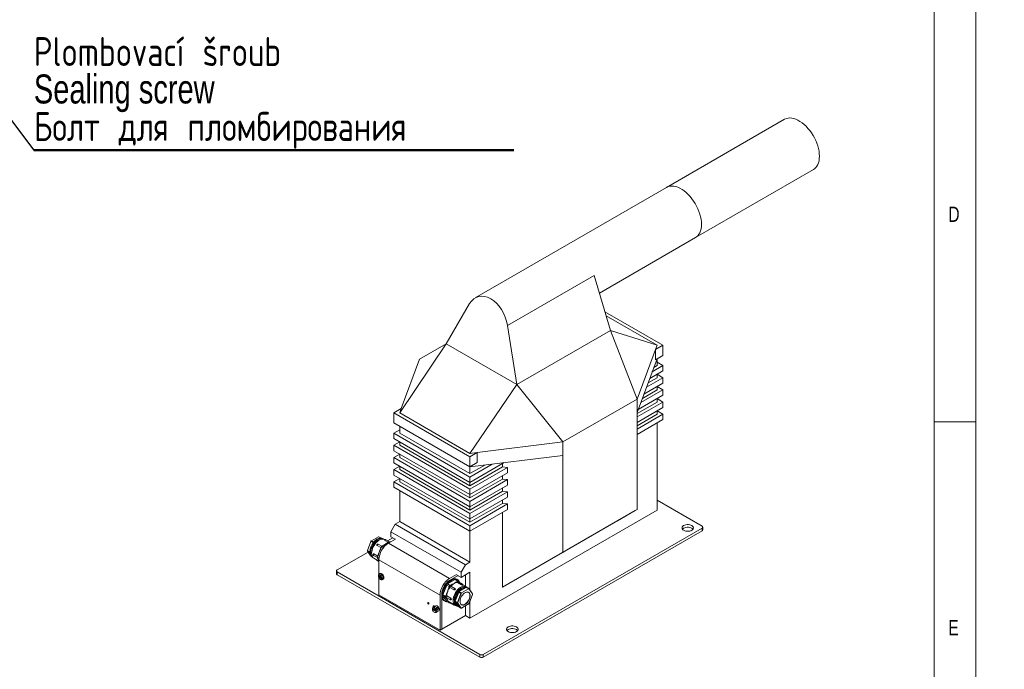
# Model space of a CAD drawing. Header units: millimetres. Extents: x 5 to 583, y 5 to 292.
# Tile 6 of 8: x 299 to 418, y 69 to 147. Entities that reach past the tile are written whole.
import ezdxf

# ---------------------------------------------------------------- set-up
doc = ezdxf.new("R2010")
doc.units = ezdxf.units.MM
doc.layers.add('KÓTY_DO_VÝKRESŮ_NA_WEB', color=7, linetype='Continuous', lineweight=40)
doc.styles.add('SLDTEXTSTYLE0', font='TXT', dxfattribs={"width": 0.75})
doc.styles.add('SLDTEXTSTYLE4', font='TXT', dxfattribs={"width": 0.75, "bigfont": 'bigfont'})
doc.dimstyles.new('SLDDIMSTYLE2', dxfattribs={"dimtxt": 0.18, "dimasz": 4, "dimexe": 0, "dimexo": 0.0625, "dimgap": 0, "dimtad": 0, "dimtih": 1, "dimtoh": 1, "dimdec": 0, "dimrnd": 1e-09, "dimzin": 0, "dimdsep": 46, "dimtxsty": 'Standard', "dimsah": 1, "dimcen": 0.09, "dimadec": 0, "dimazin": 0, "dimtfac": 4, "dimtdec": 0, "dimtofl": 0, "dimtmove": 0, "dimatfit": 3, "dimfxl": 1, "dimfrac": 2, "dimtolj": 1, "dimtzin": 0, "dimarcsym": 0})

# ---------------------------------------------------------------- blocks, each defined once
blk = doc.blocks.new('SW_NOTE_5')
at = {"layer": 'KÓTY_DO_VÝKRESŮ_NA_WEB', "color": 0}
for p, q in [((0, 0), (58.06, 0)), ((58.06, 0), (0, 0)), ((0, 0), (58.06, 0)), ((58.06, 0), (0, 0)), ((0, 0), (58.06, 0)), ((58.06, 0), (0, 0))]:
    blk.add_line(p, q, dxfattribs=at)
at = {"layer": 'KÓTY_DO_VÝKRESŮ_NA_WEB', "color": 0, "char_height": 3.5, "attachment_point": 1}
for s, insert, style in [('Plombovací šroub', (0.02, 13.66), 'SLDTEXTSTYLE4'), ('Sealing screw', (0.02, 9.14), 'SLDTEXTSTYLE0'), ('\\M+18441\\M+18480\\M+1847C\\M+18484 \\M+18474\\M+1847C\\M+18491 \\M+18481\\M+1847C\\M+18480\\M+1847D\\M+18471\\M+18479\\M+18482\\M+18480\\M+18472\\M+18470\\M+1847E\\M+18479\\M+18491', (0.02, 4.61), 'SLDTEXTSTYLE4')]:
    blk.add_mtext(s, dxfattribs=dict(at, insert=insert, style=style))

msp = doc.modelspace()

# ---------------------------------------------------------------- linework, layer by layer
at = {"color": 7, "linetype": 'Continuous', "lineweight": 0}
for p, q in [((415, 5), (415, 292)), ((410, 287), (410, 10)), ((410, 98.5), (415, 98.5))]:
    msp.add_line(p, q, dxfattribs=at)
at = {"color": 7, "linetype": 'Continuous', "lineweight": 15}
for p, q in [((391.887, 135.069), (377.631, 126.84)), ((381.131, 120.778), (395.386, 129.007)), ((377.631, 126.84), (354.501, 113.487)), ((369.506, 114.067), (381.131, 120.778)), ((358.394, 110.159), (368.866, 116.204)), ((370.861, 109.541), (368.866, 116.204)), ((353.827, 112.795), (350.991, 107.949)), ((370.181, 111.81), (377.189, 107.765)), ((376.482, 107.765), (370.329, 111.317)), ((358.394, 110.159), (359.547, 103.01)), ((370.861, 109.541), (359.547, 103.01)), ((370.861, 109.541), (374.072, 101.271)), ((376.482, 107.765), (370.861, 109.541)), ((350.991, 107.949), (345.369, 99.601)), ((347.78, 106.095), (350.991, 107.949)), ((359.547, 103.01), (350.991, 107.949)), ((374.072, 101.271), (376.289, 107.245)), ((376.482, 107.765), (376.289, 107.245)), ((376.289, 107.245), (377.189, 107.765)), ((376.289, 107.245), (376.289, 106.021)), ((377.189, 107.765), (377.189, 106.54)), ((345.562, 100.12), (347.78, 106.095)), ((374.072, 99.638), (376.482, 106.132)), ((376.289, 106.021), (377.189, 106.54)), ((376.482, 106.132), (376.482, 106.132)), ((376.482, 106.132), (376.482, 105.315)), ((375.904, 104.573), (377.189, 105.315)), ((376.096, 105.093), (376.482, 105.315)), ((376.482, 105.723), (377.189, 105.315)), ((377.189, 105.315), (377.189, 104.662)), ((375.209, 102.702), (377.189, 103.846)), ((375.402, 103.222), (376.482, 103.846)), ((375.595, 103.742), (377.189, 104.662)), ((376.482, 104.254), (376.482, 103.846)), ((376.482, 104.254), (377.189, 103.846)), ((377.189, 103.846), (377.189, 103.192)), ((359.547, 103.01), (353.855, 94.702)), ((365.104, 96.094), (359.547, 103.01)), ((374.515, 100.832), (377.189, 102.376)), ((374.708, 101.351), (376.482, 102.376)), ((374.901, 101.871), (377.189, 103.192)), ((376.482, 102.784), (376.482, 102.376)), ((376.482, 102.784), (377.189, 102.376)), ((377.189, 102.376), (377.189, 101.723)), ((365.104, 96.094), (374.072, 101.271)), ((374.072, 101.271), (374.072, 99.638)), ((374.206, 100.001), (377.189, 101.723)), ((376.482, 101.314), (376.482, 100.906)), ((376.482, 101.314), (377.189, 100.906)), ((345.562, 100.12), (344.662, 99.601)), ((345.369, 99.601), (345.562, 100.12)), ((374.072, 99.514), (376.482, 100.906)), ((374.072, 99.106), (377.189, 100.906)), ((374.072, 98.453), (377.189, 100.253)), ((377.189, 100.906), (377.189, 100.253)), ((344.662, 99.601), (353.855, 94.294)), ((344.662, 99.601), (344.662, 98.376)), ((345.369, 99.601), (353.855, 94.702)), ((374.072, 99.638), (374.072, 87.92)), ((374.072, 98.045), (376.482, 99.436)), ((374.072, 97.636), (377.189, 99.436)), ((376.482, 99.845), (376.482, 99.436)), ((376.482, 99.844), (377.189, 99.436)), ((377.189, 99.436), (377.189, 98.783)), ((344.662, 98.376), (353.855, 93.069)), ((345.369, 97.151), (345.369, 97.968)), ((345.369, 97.968), (345.369, 97.968)), ((374.072, 96.983), (377.189, 98.783)), ((376.482, 98.375), (376.482, 87.841)), ((345.369, 97.559), (344.662, 97.151)), ((344.662, 97.151), (353.855, 91.845)), ((344.662, 97.151), (344.662, 96.498)), ((344.662, 96.498), (353.855, 91.191)), ((345.369, 97.151), (353.855, 92.253)), ((345.369, 96.09), (344.662, 95.681)), ((344.662, 95.681), (353.855, 90.375)), ((344.662, 95.681), (344.662, 95.028)), ((345.369, 95.681), (345.369, 96.09)), ((345.369, 95.681), (353.855, 90.783)), ((354.755, 94.814), (365.104, 96.094)), ((365.104, 96.094), (365.104, 94.461)), ((344.662, 95.028), (353.855, 89.722)), ((345.369, 94.62), (344.662, 94.212)), ((344.662, 94.212), (353.855, 88.905)), ((344.662, 94.212), (344.662, 93.558)), ((345.369, 94.212), (345.369, 94.62)), ((345.369, 94.212), (353.855, 89.313)), ((353.855, 94.702), (354.755, 94.814)), ((354.755, 94.814), (353.855, 94.294)), ((353.855, 93.069), (365.104, 94.461)), ((353.855, 93.069), (353.855, 94.294)), ((354.755, 93.589), (354.755, 94.814)), ((365.104, 94.461), (365.104, 82.743)), ((344.662, 93.558), (353.855, 88.252)), ((345.369, 93.15), (344.662, 92.742)), ((345.369, 92.742), (345.369, 93.15)), ((354.755, 93.589), (353.855, 93.069)), ((357.995, 93.581), (353.855, 91.191)), ((356.555, 93.403), (353.855, 91.845)), ((355.655, 93.292), (353.855, 92.253)), ((353.855, 93.069), (353.855, 93.069)), ((353.855, 92.253), (353.855, 93.069)), ((357.815, 93.069), (353.855, 90.783)), ((358.398, 92.997), (353.855, 90.375)), ((357.815, 93.477), (357.815, 93.069)), ((357.815, 93.069), (358.398, 92.997)), ((358.398, 92.997), (358.398, 92.344)), ((344.662, 92.742), (353.855, 87.435)), ((344.662, 92.742), (344.662, 92.089)), ((344.662, 92.089), (353.855, 86.782)), ((345.369, 91.68), (344.662, 91.272)), ((345.369, 92.742), (353.855, 87.843)), ((345.369, 91.272), (345.369, 91.68)), ((358.398, 92.344), (353.855, 89.722)), ((353.855, 91.191), (353.855, 91.845)), ((357.815, 92.007), (357.815, 91.599)), ((344.662, 91.272), (353.855, 85.965)), ((344.662, 91.272), (344.662, 90.619)), ((344.662, 90.619), (353.855, 85.312)), ((345.369, 91.272), (353.855, 86.374)), ((357.815, 91.599), (353.855, 89.313)), ((358.398, 91.528), (353.855, 88.905)), ((353.855, 90.783), (353.855, 91.191)), ((358.398, 90.874), (353.855, 88.252)), ((357.815, 91.599), (358.398, 91.528)), ((357.815, 90.538), (357.815, 90.129)), ((358.398, 91.528), (358.398, 90.874)), ((345.369, 86.455), (345.369, 90.211)), ((353.855, 89.722), (353.855, 90.375)), ((357.815, 90.129), (353.855, 87.843)), ((358.398, 90.058), (353.855, 87.435)), ((353.855, 89.313), (353.855, 89.722)), ((358.398, 89.405), (353.855, 86.782)), ((357.815, 90.129), (358.398, 90.058)), ((358.398, 90.058), (358.398, 89.405)), ((353.855, 88.252), (353.855, 88.905)), ((357.815, 88.66), (353.855, 86.374)), ((358.398, 88.588), (353.855, 85.965)), ((353.855, 87.843), (353.855, 88.252)), ((357.815, 89.068), (357.815, 88.66)), ((357.815, 88.66), (358.398, 88.588)), ((358.398, 88.588), (358.398, 87.935)), ((381.927, 85.923), (376.482, 89.066)), ((358.398, 87.935), (353.855, 85.312)), ((376.482, 87.841), (353.855, 74.779)), ((353.855, 86.782), (353.855, 87.435)), ((357.815, 87.598), (357.815, 78.534)), ((357.815, 78.534), (372.522, 87.025)), ((365.345, 82.883), (373.831, 87.781)), ((371.709, 86.556), (373.831, 87.781)), ((374.072, 87.92), (372.522, 87.025)), ((374.072, 87.92), (373.831, 87.781)), ((344.309, 85.23), (344.839, 86.148)), ((344.839, 86.148), (345.369, 86.455)), ((344.839, 86.148), (353.324, 81.25)), ((345.369, 86.455), (353.855, 81.556)), ((353.855, 86.374), (353.855, 86.782)), ((353.855, 85.312), (353.855, 85.965)), ((363.224, 81.658), (371.709, 86.556)), ((371.709, 86.556), (371.709, 86.557)), ((382.015, 85.474), (382.015, 85.8)), ((342.795, 84.631), (341.947, 84.141)), ((342.805, 84.63), (341.957, 84.14)), ((343.071, 84.477), (342.805, 84.63)), ((342.853, 84.63), (342.807, 84.634)), ((342.812, 84.632), (343.081, 84.477)), ((342.859, 84.628), (342.812, 84.632)), ((343.127, 84.473), (342.859, 84.628)), ((343.13, 84.472), (342.862, 84.627)), ((344.309, 85.23), (352.794, 80.331)), ((344.309, 84.617), (344.309, 85.23)), ((344.309, 84.617), (344.822, 84.321)), ((353.855, 81.556), (353.855, 85.312)), ((355.481, 70.411), (381.927, 85.678)), ((355.481, 70.084), (381.927, 85.351)), ((381.927, 85.351), (381.927, 85.678)), ((341.892, 84.073), (341.467, 82.98)), ((341.898, 84.067), (341.474, 82.974)), ((341.941, 84.137), (341.895, 84.079)), ((342.166, 83.913), (341.898, 84.067)), ((341.95, 84.134), (341.903, 84.076)), ((341.903, 84.076), (342.172, 83.921)), ((342.218, 83.979), (341.95, 84.134)), ((341.957, 84.14), (342.224, 83.986)), ((342.195, 83.95), (342.172, 83.921)), ((342.218, 83.979), (342.195, 83.95)), ((342.661, 83.573), (342.643, 83.589)), ((342.661, 83.573), (343.107, 83.315)), ((343.218, 83.479), (342.771, 83.737)), ((343.127, 83.365), (343.025, 83.103)), ((343.145, 83.354), (343.041, 83.087)), ((343.104, 84.475), (343.081, 84.477)), ((343.127, 84.473), (343.104, 84.475)), ((343.226, 83.488), (343.127, 83.365)), ((343.251, 83.486), (343.145, 83.354)), ((343.145, 83.354), (343.355, 83.233)), ((343.433, 83.609), (343.228, 83.491)), ((343.458, 83.606), (343.251, 83.486)), ((343.251, 83.486), (343.458, 83.367)), ((343.398, 84.356), (343.292, 84.417)), ((343.584, 84.264), (343.547, 84.286)), ((343.577, 84.183), (344.002, 83.937)), ((344.132, 84.012), (343.689, 84.268)), ((343.772, 83.824), (343.726, 83.805)), ((343.909, 84.141), (344.522, 84.494)), ((344.142, 84.018), (343.938, 83.9)), ((344.17, 84.017), (343.963, 83.897)), ((344.021, 83.859), (344.857, 84.341)), ((344.021, 83.859), (351.411, 79.593)), ((344.262, 84.012), (344.157, 84.021)), ((344.17, 84.017), (344.233, 83.981)), ((344.276, 84.008), (344.17, 84.017)), ((344.276, 84.008), (344.278, 84.007)), ((337.803, 80.616), (341.553, 82.781)), ((341.466, 82.973), (341.466, 82.911)), ((341.47, 82.899), (341.811, 82.413)), ((341.741, 82.81), (341.472, 82.965)), ((341.472, 82.965), (341.472, 82.903)), ((341.472, 82.903), (341.741, 82.748)), ((341.474, 82.974), (341.741, 82.82)), ((341.741, 82.741), (341.474, 82.896)), ((341.474, 82.896), (341.809, 82.419)), ((341.741, 82.81), (341.741, 82.779)), ((341.741, 82.779), (341.741, 82.748)), ((342.007, 82.19), (342.113, 82.129)), ((342.211, 82.38), (342.67, 82.115)), ((342.711, 82.292), (342.264, 82.55)), ((342.67, 82.187), (342.67, 82.052)), ((342.773, 82.452), (342.671, 82.19)), ((342.789, 82.437), (342.685, 82.17)), ((342.685, 82.17), (342.87, 82.063)), ((342.685, 82.17), (342.685, 82.028)), ((342.773, 82.452), (342.773, 82.452)), ((357.815, 78.534), (365.104, 82.743)), ((363.224, 81.658), (365.345, 82.883)), ((365.345, 82.883), (365.104, 82.743)), ((342.248, 82.035), (342.855, 81.685)), ((342.671, 81.727), (342.855, 81.621)), ((342.675, 82.037), (342.778, 81.89)), ((342.685, 82.028), (342.857, 81.929)), ((342.685, 82.028), (342.789, 81.881)), ((342.855, 81.838), (350.244, 77.572)), ((342.855, 80.087), (342.855, 81.838)), ((353.324, 81.25), (352.794, 80.331)), ((353.855, 81.556), (353.324, 81.25)), ((337.716, 80.494), (337.716, 80.167)), ((355.057, 70.411), (337.803, 80.371)), ((337.803, 80.371), (337.803, 80.045)), ((337.803, 80.045), (355.057, 70.084)), ((342.819, 79.9), (343.36, 79.587)), ((343.204, 79.693), (342.834, 79.908)), ((342.834, 79.81), (343.204, 79.595)), ((342.977, 80.188), (342.891, 80.125)), ((351.411, 79.593), (352.246, 80.075)), ((352.424, 79.933), (351.411, 79.348)), ((352.246, 80.035), (352.794, 79.719)), ((352.794, 79.719), (353.855, 80.331)), ((352.794, 80.331), (352.794, 79.719)), ((353.307, 78.651), (353.307, 80.015)), ((353.855, 78.19), (353.855, 80.331)), ((342.855, 77.593), (342.855, 79.683)), ((343.278, 79.453), (343.376, 79.497)), ((351.05, 78.791), (350.59, 77.606)), ((351.156, 78.923), (351.05, 78.791)), ((351.368, 78.607), (351.05, 78.791)), ((352.075, 79.453), (351.156, 78.923)), ((351.474, 78.739), (351.156, 78.923)), ((351.265, 78.34), (351.368, 78.607)), ((351.429, 78.572), (351.331, 78.317)), ((351.368, 78.607), (351.474, 78.739)), ((351.519, 78.683), (351.429, 78.572)), ((351.474, 78.739), (351.681, 78.859)), ((351.717, 78.797), (351.519, 78.683)), ((352.055, 78.378), (351.56, 78.663)), ((352.181, 79.444), (352.075, 79.453)), ((352.394, 79.27), (352.075, 79.453)), ((352.5, 79.26), (352.181, 79.444)), ((352.186, 79.15), (352.394, 79.27)), ((352.419, 79.203), (352.222, 79.089)), ((352.366, 79.426), (352.267, 79.484)), ((352.366, 79.109), (352.861, 78.823)), ((352.394, 79.27), (352.5, 79.26)), ((352.509, 79.195), (352.419, 79.203)), ((352.973, 78.908), (352.479, 79.194)), ((352.532, 79.163), (352.509, 79.195)), ((352.599, 79.124), (352.51, 79.25)), ((353.397, 78.599), (353.023, 78.815)), ((342.855, 77.593), (350.244, 73.327)), ((350.244, 73.327), (350.244, 77.572)), ((350.456, 77.695), (350.456, 73.449)), ((350.909, 77.422), (350.59, 77.606)), ((350.59, 77.606), (350.59, 77.465)), ((350.59, 77.465), (351.05, 76.811)), ((350.909, 77.281), (350.59, 77.465)), ((350.909, 77.422), (351.012, 77.69)), ((350.909, 77.281), (350.909, 77.422)), ((351.078, 77.666), (350.979, 77.412)), ((350.979, 77.412), (350.979, 77.292)), ((351.548, 77.19), (351.053, 77.476)), ((351.45, 78.499), (351.945, 78.213)), ((352.087, 76.847), (352.512, 77.94)), ((352.356, 76.692), (352.78, 77.785)), ((352.807, 77.776), (352.382, 76.682)), ((352.78, 77.785), (352.512, 77.94)), ((352.517, 77.949), (352.54, 77.978)), ((352.517, 77.949), (352.785, 77.794)), ((352.54, 77.978), (352.563, 78.007)), ((352.832, 77.852), (352.563, 78.007)), ((352.57, 78.013), (353.419, 78.503)), ((352.57, 78.013), (352.839, 77.858)), ((352.785, 77.794), (352.832, 77.852)), ((352.853, 77.834), (352.807, 77.776)), ((352.839, 77.858), (353.687, 78.348)), ((353.702, 78.323), (352.853, 77.834)), ((353.687, 78.348), (353.419, 78.503)), ((353.426, 78.505), (353.695, 78.35)), ((353.426, 78.505), (353.449, 78.503)), ((353.449, 78.503), (353.472, 78.501)), ((353.741, 78.346), (353.472, 78.501)), ((353.744, 78.345), (353.475, 78.5)), ((353.637, 78.445), (353.531, 78.506)), ((353.695, 78.35), (353.741, 78.346)), ((353.748, 78.319), (353.702, 78.323)), ((354.172, 77.716), (353.748, 78.319)), ((353.748, 76.56), (354.172, 77.654)), ((354.175, 77.735), (353.75, 78.339)), ((353.753, 76.561), (354.177, 77.655)), ((354.172, 77.654), (354.172, 77.716)), ((354.178, 77.662), (354.178, 77.724)), ((349.735, 76.273), (349.666, 76.233)), ((350.767, 76.885), (350.866, 76.828)), ((351.012, 77.134), (350.909, 77.281)), ((350.979, 77.292), (351.078, 77.151)), ((351.001, 77.306), (351.496, 77.021)), ((351.368, 76.627), (351.05, 76.811)), ((351.368, 76.627), (351.265, 76.774)), ((351.32, 76.798), (352.098, 76.349)), ((351.331, 76.792), (351.429, 76.651)), ((351.382, 76.623), (351.487, 76.613)), ((351.429, 76.651), (351.468, 76.648)), ((351.46, 76.653), (351.955, 76.367)), ((351.502, 76.617), (351.512, 76.623)), ((352.354, 76.682), (352.086, 76.838)), ((352.086, 76.807), (352.086, 76.838)), ((352.086, 76.776), (352.086, 76.807)), ((352.086, 76.776), (352.354, 76.62)), ((352.087, 76.847), (352.356, 76.692)), ((352.356, 76.613), (352.087, 76.769)), ((352.512, 76.165), (352.087, 76.769)), ((352.246, 76.279), (352.352, 76.218)), ((352.354, 76.62), (352.354, 76.682)), ((352.78, 76.01), (352.356, 76.613)), ((352.382, 76.682), (352.382, 76.62)), ((352.382, 76.62), (352.807, 76.017)), ((352.849, 76.004), (353.697, 76.493)), ((352.853, 76.013), (353.702, 76.503)), ((353.307, 75.095), (353.307, 76.268)), ((353.702, 76.503), (353.748, 76.56)), ((353.703, 76.498), (353.75, 76.556)), ((353.855, 74.779), (353.855, 76.825)), ((349.327, 75.947), (349.786, 75.682)), ((349.327, 75.865), (349.39, 75.902)), ((349.327, 75.849), (349.786, 75.584)), ((349.39, 75.902), (349.389, 75.911)), ((349.39, 75.902), (349.878, 75.621)), ((349.492, 76.133), (349.395, 76.077)), ((349.745, 75.47), (349.842, 75.526)), ((349.878, 75.719), (349.814, 75.682)), ((349.814, 75.584), (349.878, 75.621)), ((350.016, 75.627), (350.085, 75.666)), ((350.456, 73.449), (353.307, 75.095)), ((352.512, 76.165), (352.78, 76.01)), ((352.514, 76.163), (352.783, 76.008)), ((352.791, 76.005), (352.837, 76.001)), ((352.807, 76.017), (352.853, 76.013)), ((353.307, 75.095), (353.855, 74.779)), ((350.456, 73.449), (350.244, 73.327)), ((355.057, 70.084), (355.057, 70.411)), ((355.481, 70.411), (355.481, 70.084))]:
    msp.add_line(p, q, dxfattribs=at)
at = {"color": 7, "linetype": 'Continuous', "lineweight": 15, "flags": 128}
for points in [[(395.386, 129.007), (395.514, 129.093), (395.668, 129.233), (395.8, 129.402), (395.911, 129.598), (395.998, 129.82), (396.061, 130.063), (396.099, 130.328), (396.111, 130.61), (396.099, 130.906), (396.061, 131.214), (395.998, 131.531), (395.911, 131.852), (395.8, 132.176), (395.668, 132.498), (395.514, 132.816), (395.342, 133.125), (395.151, 133.424), (394.946, 133.708), (394.726, 133.975), (394.496, 134.222), (394.257, 134.447), (394.011, 134.647), (393.762, 134.82), (393.511, 134.965), (393.262, 135.08), (393.016, 135.163), (392.777, 135.214), (392.547, 135.233), (392.327, 135.219), (392.122, 135.173), (391.931, 135.094), (391.887, 135.069)], [(381.131, 120.778), (381.259, 120.863), (381.413, 121.004), (381.545, 121.173), (381.656, 121.369), (381.743, 121.59), (381.806, 121.834), (381.843, 122.098), (381.856, 122.38), (381.843, 122.677), (381.806, 122.985), (381.743, 123.301), (381.656, 123.623), (381.545, 123.947), (381.413, 124.269), (381.259, 124.586), (381.086, 124.896), (380.896, 125.194), (380.69, 125.478), (380.471, 125.745), (380.241, 125.993), (380.002, 126.217), (379.756, 126.417), (379.507, 126.591), (379.256, 126.735), (379.007, 126.85), (378.761, 126.934), (378.522, 126.985), (378.291, 127.004), (378.072, 126.99), (377.866, 126.943), (377.676, 126.865), (377.631, 126.84)], [(377.631, 126.84), (377.676, 126.865), (377.866, 126.943), (378.072, 126.99), (378.291, 127.004), (378.522, 126.985), (378.761, 126.934), (379.007, 126.85), (379.256, 126.735), (379.507, 126.591), (379.756, 126.417), (380.002, 126.217), (380.241, 125.993), (380.471, 125.745), (380.69, 125.478), (380.896, 125.194), (381.086, 124.896), (381.259, 124.586), (381.413, 124.269), (381.545, 123.947), (381.656, 123.623), (381.743, 123.301), (381.806, 122.985), (381.843, 122.677), (381.856, 122.38), (381.843, 122.098), (381.806, 121.834), (381.743, 121.59), (381.656, 121.369), (381.545, 121.173), (381.413, 121.004), (381.259, 120.863), (381.131, 120.778)], [(379.699, 85.984), (379.602, 85.913), (379.534, 85.832), (379.499, 85.743), (379.499, 85.653), (379.534, 85.565), (379.602, 85.483), (379.699, 85.412), (379.822, 85.356), (379.963, 85.317), (380.116, 85.297), (380.273, 85.297), (380.426, 85.317), (380.567, 85.356), (380.689, 85.412), (380.787, 85.483), (380.855, 85.565), (380.89, 85.653), (380.89, 85.743), (380.855, 85.832), (380.787, 85.913), (380.689, 85.984), (380.567, 86.04), (380.426, 86.08), (380.273, 86.1), (380.116, 86.1), (379.963, 86.08), (379.822, 86.04), (379.699, 85.984)], [(380.835, 85.535), (380.787, 85.587), (380.689, 85.657), (380.567, 85.714), (380.426, 85.753), (380.273, 85.773), (380.116, 85.773), (379.963, 85.753), (379.822, 85.714), (379.699, 85.657)], [(342.807, 84.634), (342.809, 84.633), (342.812, 84.632)], [(342.859, 84.628), (342.856, 84.629), (342.853, 84.63)], [(379.699, 85.657), (379.602, 85.587), (379.554, 85.535)], [(343.437, 84.33), (343.371, 84.37), (343.253, 84.408), (343.121, 84.414), (342.979, 84.389), (342.831, 84.332), (342.681, 84.245), (342.532, 84.131), (342.39, 83.993), (342.258, 83.834), (342.14, 83.659), (342.038, 83.473), (341.956, 83.28), (341.896, 83.087), (341.859, 82.897), (341.847, 82.717), (341.859, 82.552), (341.896, 82.405), (341.956, 82.281), (342.038, 82.183), (342.14, 82.114), (342.154, 82.108)], [(341.898, 84.067), (341.895, 84.069), (341.893, 84.07), (341.892, 84.072), (341.892, 84.073), (341.892, 84.073)], [(341.95, 84.134), (341.947, 84.135), (341.945, 84.136), (341.943, 84.137), (341.942, 84.137), (341.941, 84.137)], [(342.248, 82.035), (342.172, 82.091), (342.089, 82.189), (342.028, 82.315), (341.991, 82.463), (341.979, 82.63), (341.991, 82.812), (342.028, 83.003), (342.089, 83.199), (342.172, 83.394), (342.275, 83.582), (342.395, 83.758), (342.528, 83.919), (342.672, 84.059), (342.821, 84.174), (342.973, 84.261), (343.123, 84.319), (343.266, 84.345), (343.399, 84.339), (343.519, 84.3), (343.547, 84.286)], [(342.771, 83.737), (342.765, 83.74), (342.74, 83.74), (342.712, 83.727), (342.685, 83.701), (342.664, 83.667), (342.652, 83.631), (342.651, 83.597), (342.661, 83.573)], [(343.127, 83.365), (343.127, 83.365), (343.129, 83.363), (343.133, 83.361), (343.138, 83.358), (343.145, 83.354)], [(343.292, 84.417), (343.221, 84.45), (343.13, 84.472)], [(343.433, 83.609), (343.433, 83.609), (343.432, 83.608)], [(343.689, 84.268), (343.675, 84.272), (343.648, 84.267), (343.62, 84.248), (343.595, 84.218), (343.577, 84.183)], [(341.474, 82.896), (341.471, 82.898), (341.47, 82.899)], [(342.264, 82.55), (342.236, 82.529), (342.212, 82.497), (342.196, 82.461), (342.191, 82.426), (342.196, 82.397), (342.211, 82.38)], [(342.789, 82.437), (342.782, 82.441), (342.777, 82.445), (342.774, 82.448), (342.773, 82.451), (342.773, 82.452)], [(342.621, 81.82), (342.621, 81.818), (342.621, 81.813)], [(342.789, 81.881), (342.782, 81.886), (342.778, 81.89)], [(342.819, 79.9), (342.818, 79.913), (342.817, 79.919)], [(343.204, 79.693), (343.18, 79.775), (343.138, 79.855), (343.082, 79.923), (343.019, 79.971), (342.956, 79.995), (342.9, 79.992), (342.858, 79.961), (342.834, 79.908)], [(342.834, 79.81), (342.858, 79.728), (342.9, 79.648), (342.956, 79.58), (343.019, 79.532), (343.082, 79.508), (343.138, 79.511), (343.18, 79.542), (343.204, 79.595)], [(342.891, 80.126), (342.935, 80.146), (343.012, 80.147), (343.096, 80.114), (343.181, 80.049), (343.258, 79.96), (343.319, 79.854), (343.358, 79.743), (343.371, 79.638)], [(343.472, 79.686), (343.459, 79.79), (343.422, 79.899), (343.365, 80.003), (343.292, 80.094), (343.21, 80.163), (343.126, 80.204), (343.047, 80.214), (342.981, 80.191), (342.977, 80.188)], [(352.267, 79.484), (352.16, 79.53), (352.023, 79.553), (351.875, 79.544), (351.719, 79.503), (351.557, 79.432), (351.395, 79.331), (351.236, 79.203), (351.083, 79.052), (350.94, 78.88), (350.811, 78.691), (350.698, 78.491), (350.605, 78.284), (350.533, 78.074), (350.484, 77.867), (350.459, 77.668), (350.459, 77.48), (350.484, 77.309), (350.533, 77.159), (350.605, 77.032), (350.698, 76.933), (350.767, 76.885)], [(352.615, 79.115), (352.566, 79.22), (352.483, 79.333), (352.38, 79.418), (352.259, 79.473), (352.122, 79.496), (351.974, 79.487), (351.818, 79.446), (351.656, 79.375), (351.494, 79.274), (351.335, 79.146), (351.182, 78.995), (351.039, 78.823), (350.91, 78.634), (350.797, 78.434), (350.704, 78.227), (350.632, 78.017), (350.583, 77.81), (350.558, 77.611), (350.558, 77.423), (350.583, 77.252), (350.632, 77.102), (350.704, 76.975), (350.797, 76.876), (350.91, 76.806), (351.039, 76.766), (351.141, 76.758)], [(351.56, 78.663), (351.555, 78.666), (351.53, 78.666), (351.501, 78.653), (351.475, 78.627), (351.453, 78.593), (351.441, 78.557), (351.44, 78.523), (351.45, 78.499)], [(353.49, 78.527), (353.472, 78.544), (353.369, 78.614), (353.249, 78.652), (353.116, 78.659), (352.973, 78.633), (352.823, 78.575), (352.671, 78.488), (352.522, 78.372), (352.378, 78.233), (352.245, 78.072), (352.125, 77.895), (352.022, 77.707), (351.939, 77.513), (351.878, 77.317), (351.841, 77.126), (351.829, 76.944), (351.841, 76.777), (351.878, 76.628), (351.939, 76.503), (352.022, 76.404), (352.125, 76.335), (352.207, 76.304)], [(351.979, 76.868), (351.992, 77.048), (352.029, 77.237), (352.089, 77.431), (352.171, 77.623), (352.273, 77.809), (352.391, 77.984), (352.523, 78.143), (352.665, 78.281), (352.813, 78.395), (352.964, 78.482), (353.112, 78.539), (353.254, 78.565), (353.386, 78.558), (353.504, 78.52), (353.531, 78.506)], [(352.479, 79.194), (352.464, 79.198), (352.437, 79.193), (352.409, 79.174), (352.384, 79.145), (352.366, 79.109)], [(352.861, 78.823), (352.879, 78.859), (352.904, 78.888), (352.932, 78.907), (352.959, 78.912), (352.973, 78.908)], [(351.053, 77.476), (351.026, 77.455), (351.002, 77.423), (350.986, 77.387), (350.98, 77.352), (350.986, 77.323), (351.001, 77.306)], [(351.945, 78.213), (351.935, 78.238), (351.936, 78.271), (351.948, 78.307), (351.97, 78.341), (351.996, 78.367), (352.025, 78.381), (352.05, 78.38), (352.055, 78.378)], [(352.873, 78.433), (352.851, 78.425), (352.712, 78.351), (352.574, 78.25), (352.441, 78.124), (352.319, 77.976), (352.21, 77.813), (352.118, 77.639), (352.046, 77.459), (351.997, 77.28), (351.972, 77.108), (351.972, 76.946), (351.98, 76.885)], [(352.662, 76.813), (352.675, 76.963), (352.712, 77.122), (352.772, 77.282), (352.854, 77.438), (352.952, 77.583), (353.064, 77.711), (353.184, 77.816), (353.309, 77.896), (353.432, 77.945), (353.548, 77.962), (353.654, 77.947), (353.744, 77.9), (353.815, 77.823), (353.864, 77.72), (353.889, 77.593), (353.889, 77.449), (353.864, 77.294), (353.815, 77.134), (353.744, 76.975), (353.654, 76.824), (353.548, 76.687), (353.432, 76.569), (353.309, 76.477), (353.184, 76.412), (353.064, 76.379), (352.952, 76.377), (352.854, 76.408), (352.772, 76.471), (352.712, 76.562), (352.675, 76.677), (352.662, 76.813)], [(352.662, 76.829), (352.675, 76.693), (352.714, 76.577), (352.777, 76.488), (352.861, 76.428), (352.963, 76.402), (353.078, 76.409), (353.2, 76.45), (353.326, 76.522), (353.449, 76.623), (353.564, 76.749), (353.665, 76.893), (353.75, 77.049), (353.812, 77.211), (353.851, 77.371), (353.864, 77.523), (353.851, 77.66), (353.812, 77.775), (353.75, 77.865), (353.665, 77.924), (353.564, 77.951), (353.449, 77.944), (353.326, 77.903), (353.27, 77.874)], [(354.177, 77.655), (354.177, 77.654), (354.176, 77.654), (354.174, 77.654), (354.172, 77.654)], [(348.904, 76.542), (348.899, 76.575), (348.884, 76.608), (348.862, 76.638), (348.837, 76.658), (348.811, 76.667), (348.789, 76.663), (348.775, 76.646), (348.77, 76.62), (348.775, 76.587), (348.789, 76.553), (348.811, 76.524), (348.837, 76.503), (348.862, 76.494), (348.884, 76.499), (348.899, 76.515), (348.904, 76.542)], [(349.554, 76.166), (349.549, 76.199), (349.535, 76.233), (349.513, 76.262), (349.487, 76.283), (349.462, 76.292), (349.44, 76.288), (349.425, 76.271), (349.42, 76.244), (349.425, 76.211), (349.44, 76.178), (349.462, 76.148), (349.486, 76.129)], [(349.735, 76.273), (349.742, 76.277), (349.81, 76.289), (349.889, 76.266), (349.971, 76.211), (350.045, 76.131), (350.105, 76.032), (350.144, 75.927), (350.157, 75.827)], [(351.496, 77.021), (351.481, 77.038), (351.475, 77.066), (351.481, 77.102), (351.497, 77.138), (351.52, 77.169), (351.548, 77.19)], [(352.514, 76.163), (352.423, 76.185), (352.341, 76.224), (352.269, 76.28), (352.207, 76.352), (352.158, 76.438), (352.121, 76.538), (352.097, 76.65), (352.086, 76.771)], [(353.702, 76.503), (353.703, 76.501), (353.703, 76.499), (353.703, 76.498), (353.703, 76.498)], [(353.748, 76.56), (353.75, 76.56), (353.752, 76.561), (353.752, 76.561), (353.753, 76.561)], [(353.75, 76.556), (353.75, 76.556), (353.75, 76.557), (353.749, 76.559), (353.748, 76.56)], [(349.327, 75.963), (349.356, 76.04), (349.411, 76.084), (349.486, 76.091), (349.57, 76.059), (349.655, 75.993), (349.73, 75.9), (349.785, 75.792), (349.814, 75.682)], [(349.786, 75.682), (349.758, 75.785), (349.705, 75.886), (349.636, 75.973), (349.556, 76.035), (349.477, 76.065), (349.407, 76.059), (349.355, 76.018), (349.327, 75.947)], [(349.327, 75.849), (349.355, 75.745), (349.407, 75.644), (349.477, 75.558), (349.556, 75.496), (349.636, 75.466), (349.705, 75.472), (349.758, 75.513), (349.786, 75.584)], [(349.814, 75.584), (349.785, 75.507), (349.745, 75.47)], [(358.486, 73.738), (358.389, 73.667), (358.321, 73.586), (358.286, 73.497), (358.286, 73.407), (358.321, 73.319), (358.389, 73.237), (358.486, 73.166), (358.609, 73.11), (358.75, 73.071), (358.903, 73.051), (359.06, 73.051), (359.212, 73.071), (359.354, 73.11), (359.476, 73.166), (359.574, 73.237), (359.642, 73.319), (359.677, 73.407), (359.677, 73.497), (359.642, 73.586), (359.574, 73.667), (359.476, 73.738), (359.354, 73.794), (359.212, 73.834), (359.06, 73.854), (358.903, 73.854), (358.75, 73.834), (358.609, 73.794), (358.486, 73.738)], [(358.486, 73.411), (358.389, 73.34), (358.341, 73.289)], [(359.622, 73.289), (359.574, 73.34), (359.476, 73.411), (359.354, 73.468), (359.212, 73.507), (359.06, 73.527), (358.903, 73.527), (358.75, 73.507), (358.609, 73.468), (358.486, 73.411)]]:
    msp.add_lwpolyline(points, dxfattribs=at)
at = {"color": 7, "linetype": 'Continuous', "lineweight": 15}
for centre, radius, start, end in [((381.88, 85.8), 0.131, 290.78342, 69.21658), ((342.805, 84.614), 0.02, 84.89048, 119.99731), ((342.799, 84.622), 0.0101, 54.38242, 114.30712), ((342.812, 84.62), 0.0123, 87.64224, 122.34928), ((342.852, 84.61), 0.02, 60.00269, 84.89048), ((342.858, 84.621), 0.00707, 60.33067, 85.35646), ((381.865, 85.489), 0.151, 294.37466, 354.3052), ((343.723, 82.68), 1.986, 141.47407, 176.11457), ((341.91, 84.066), 0.02, 141.20543, 158.79432), ((341.896, 84.069), 0.0101, 47.89856, 99.75907), ((341.93, 84.055), 0.0342, 141.2895, 158.7105), ((341.957, 84.124), 0.02, 119.99731, 141.20543), ((341.951, 84.132), 0.0101, 54.38242, 114.30712), ((341.97, 84.118), 0.026, 121.1059, 142.02127), ((343.599, 82.755), 1.618, 118.47584, 181.52954), ((343.829, 82.636), 2.097, 141.20705, 142.36685), ((342.198, 83.9), 0.034, 141.26937, 150.33987), ((343.801, 82.659), 2.06, 140.03373, 141.20724), ((342.241, 83.961), 0.0295, 131.39814, 141.36828), ((343.184, 83.304), 1.178, 95.20563, 144.789), ((342.721, 83.651), 0.1, 60.00269, 180), ((342.721, 83.651), 0.1, 180, 218.637), ((345.37, 81.733), 2.517, 122.38686, 177.61314), ((343.057, 83.948), 0.529, 84.90167, 87.80503), ((343.08, 84.467), 0.0099, 85.66105, 106.33709), ((343.059, 83.97), 0.506, 81.91034, 84.90114), ((343.127, 84.466), 0.00705, 59.42909, 85.37958), ((343.443, 83.586), 0.0251, 54.38242, 114.30712), ((343.639, 84.181), 0.1, 60.00269, 159.57367), ((344.354, 82.602), 1.353, 120.10497, 126.54837), ((344.234, 82.807), 1.115, 114.19863, 120.10242), ((343.948, 83.878), 0.0239, 52.67196, 116.7049), ((341.486, 82.973), 0.02, 158.79432, 180), ((341.476, 82.974), 0.0101, 185.6948, 245.62534), ((341.486, 82.911), 0.02, 180, 215.10067), ((341.476, 82.912), 0.0101, 185.6948, 245.62534), ((341.477, 82.984), 0.0101, 200.26329, 252.1043), ((341.498, 82.964), 0.026, 157.97884, 178.89185), ((341.484, 82.902), 0.0123, 177.64852, 212.3492), ((342.341, 82.691), 0.602, 174.9969, 236.29997), ((342.983, 82.778), 1.243, 178.34955, 179.99314), ((341.763, 82.809), 0.0227, 167.75907, 179.63237), ((342.922, 82.778), 1.182, 179.99279, 181.69266), ((341.756, 82.747), 0.0152, 179.45044, 194.98331), ((342.261, 82.467), 0.1, 118.37641, 180), ((342.261, 82.467), 0.1, 180, 240.00269), ((344.748, 82.056), 2.005, 158.74865, 164.01103), ((344.908, 81.994), 2.176, 153.49433, 158.76239), ((343.049, 83.112), 0.0254, 200.26329, 252.1043), ((342.721, 81.813), 0.1, 180, 240.00269), ((342.714, 81.776), 0.0651, 157.0873, 228.6771), ((337.866, 80.182), 0.151, 185.6948, 245.62534), ((337.85, 80.494), 0.131, 110.78342, 249.21658), ((343.189, 79.614), 0.184, 298.88555, 7.34118), ((343, 79.636), 0.364, 352.2681, 7.7319), ((343.282, 79.663), 0.191, 299.49444, 6.98558), ((352.759, 77.467), 2.517, 122.38686, 177.61314), ((352.52, 77.605), 2.066, 122.4764, 177.5236), ((352.981, 77.407), 1.879, 132.29531, 138.56956), ((351.64, 78.794), 0.0768, 2.60548, 57.39452), ((352.718, 77.706), 1.481, 120.38331, 132.54904), ((352.468, 78.14), 0.98, 104.54787, 120.58059), ((352.145, 79.085), 0.0768, 2.60548, 57.39452), ((352.386, 78.439), 0.67, 91.6897, 104.1782), ((352.923, 78.821), 0.1, 0, 60.00269), ((352.923, 78.821), 0.1, 337.9832, 0), ((351.107, 77.855), 0.191, 240.10954, 261.22207), ((352.575, 77.375), 1.525, 168.97756, 176.18915), ((352.952, 77.298), 1.909, 158.6208, 168.88704), ((353.231, 77.193), 2.208, 149.41214, 158.72818), ((351.36, 78.505), 0.191, 240.10954, 261.22207), ((353.246, 77.187), 2.224, 143.85843, 149.46549), ((352.005, 78.291), 0.1, 31.88194, 60.00269), ((354.068, 76.708), 1.986, 141.47407, 176.11457), ((352.543, 77.928), 0.0339, 150.26104, 158.73607), ((352.543, 77.928), 0.034, 141.26937, 150.33987), ((352.586, 77.989), 0.0295, 131.39814, 141.36828), ((353.529, 77.331), 1.178, 95.20563, 144.789), ((352.582, 77.994), 0.0224, 120.32228, 131.48643), ((352.812, 77.773), 0.0342, 141.2895, 158.7105), ((352.818, 77.851), 0.0763, 240.10954, 261.22207), ((352.747, 77.728), 0.0763, 38.77055, 59.89559), ((352.852, 77.836), 0.026, 121.1059, 142.02127), ((352.794, 77.786), 0.0763, 38.77055, 59.89559), ((352.822, 77.832), 0.0307, 2.60548, 57.39452), ((353.427, 78.49), 0.0154, 106.12109, 120.47042), ((353.425, 78.495), 0.0099, 85.66105, 106.33709), ((353.472, 78.494), 0.00705, 59.42909, 85.37958), ((353.403, 78.038), 0.468, 23.17585, 81.04967), ((353.694, 78.338), 0.0123, 87.64224, 122.34928), ((353.671, 78.322), 0.0307, 2.60548, 57.39452), ((353.682, 78.332), 0.0217, 336.02383, 53.97678), ((353.728, 78.328), 0.0217, 336.02383, 53.97678), ((353.74, 78.339), 0.00707, 60.33067, 85.35646), ((353.734, 78.327), 0.02, 35.10067, 60.00269), ((353.736, 78.331), 0.0166, 316.88143, 30.23219), ((354.161, 77.727), 0.016, 315.38305, 31.73057), ((354.168, 77.725), 0.0101, 294.37466, 354.3052), ((354.168, 77.663), 0.0101, 294.37466, 354.3052), ((354.158, 77.724), 0.02, 360, 35.10067), ((354.158, 77.662), 0.02, 338.79432, 0), ((351.034, 77.183), 0.0543, 246.02796, 323.97431), ((351.966, 77.369), 0.914, 185.96248, 193.77066), ((351.709, 77.298), 0.647, 193.13013, 214.28691), ((351.551, 77.194), 0.459, 214.61115, 239.69687), ((351.287, 76.824), 0.0543, 246.02796, 323.97431), ((351.503, 76.702), 0.0651, 157.0873, 228.6771), ((351.546, 77.107), 0.1, 240.00269, 301.4197), ((351.998, 76.416), 0.0651, 157.0873, 228.6771), ((352.005, 76.454), 0.1, 240.00269, 303.74792), ((352.628, 76.807), 0.651, 174.61616, 234.07166), ((352.115, 76.836), 0.0297, 158.65582, 167.91213), ((352.108, 76.837), 0.0227, 167.75907, 179.63237), ((352.101, 76.775), 0.0152, 179.45044, 194.98331), ((352.095, 76.774), 0.00976, 194.94883, 214.42999), ((352.38, 76.682), 0.026, 157.97884, 178.89185), ((352.368, 76.71), 0.0307, 242.60967, 297.39033), ((352.368, 76.648), 0.0307, 242.60967, 297.39033), ((352.366, 76.62), 0.0123, 177.64852, 212.3492), ((352.394, 76.758), 0.0763, 240.10954, 261.22207), ((352.365, 76.633), 0.0217, 246.02796, 323.97431), ((353.692, 76.501), 0.00986, 305.01333, 6.29885), ((353.687, 76.511), 0.02, 299.99731, 321.20543), ((353.734, 76.568), 0.02, 321.20543, 338.79432), ((349.553, 75.67), 0.329, 351.43091, 8.56909), ((349.99, 75.806), 0.168, 304.16563, 7.14655), ((352.517, 76.169), 0.00709, 214.65756, 238.77404), ((352.789, 76.03), 0.0217, 246.02796, 323.97431), ((352.786, 76.014), 0.00702, 214.53199, 239.77603), ((352.793, 76.025), 0.02, 240.00269, 264.89048), ((352.791, 76.021), 0.016, 268.26187, 344.6162), ((352.837, 76.018), 0.0166, 269.76019, 343.11787), ((352.839, 76.021), 0.02, 264.89048, 299.99731), ((352.844, 76.012), 0.00959, 304.05635, 7.25583), ((355.269, 70.82), 0.461, 242.60967, 297.39033), ((355.269, 70.494), 0.461, 242.60967, 297.39033)]:
    msp.add_arc(centre, radius, start, end, dxfattribs=at)
for centre, major_axis, ratio, start_param, end_param in [((355.942, 110.278), (-1.177, 3.331), 0.6665497, 4.4462766, 6.7961834), ((343.26, 83.451), (-0.033, 0.0385), 0.4107992, 5.4211104, 6.3599433), ((344.16, 83.971), (-0.011, 0.05), 0.6979109, 5.7151492, 6.5004661), ((344.25, 83.963), (0.0259, 0.0448), 0.7886538, 0.0000979, 0.3508532), ((342.72, 82.179), (0.0499, -0.0093), 0.410685, 3.0648649, 4.0037186), ((342.72, 82.06), (0.0488, 0.0154), 0.6978515, 2.9243691, 3.7097673), ((351.394, 78.592), (0.0438, -0.0253), 0.0000671, 0.631953, 2.2027494), ((351.484, 78.704), (-0.033, 0.0385), 0.4107992, 3.8503141, 5.4211104), ((352.384, 79.223), (-0.011, 0.05), 0.6979109, 4.1443529, 5.7151492), ((352.474, 79.215), (0.0259, 0.0448), 0.7886538, 4.7124869, 6.2832832), ((350.944, 77.432), (0.0499, -0.0093), 0.410685, 4.0037186, 5.5745149), ((350.944, 77.312), (0.0488, 0.0154), 0.6978515, 3.7097673, 5.2805636), ((351.394, 76.672), (0.0259, 0.0448), 0.7886538, 3.1416905, 4.7124869), ((351.484, 76.664), (-0.011, 0.05), 0.6979109, 2.9243118, 3.6462777), ((349.754, 75.88), (0.036, 0.133), 0.5176381, 5.1899707, 5.8054887), ((349.754, 75.88), (0.133, -0.036), 0.5175895, 0.4775817, 1.0930997)]:
    msp.add_ellipse(centre, major_axis=major_axis, ratio=ratio, start_param=start_param, end_param=end_param, dxfattribs=at)
for points, knots in [([(343.544, 83.687), (343.526, 83.672), (343.493, 83.644), (343.451, 83.621), (343.431, 83.61)], [0, 0, 0, 0, 0.5259786, 1, 1, 1, 1]), ([(343.675, 83.772), (343.674, 83.772), (343.626, 83.73), (343.561, 83.671), (343.48, 83.62), (343.458, 83.606)], [0, 0, 0, 0, 0.00619425, 0.72237077, 1, 1, 1, 1]), ([(343.577, 84.183), (343.569, 84.187), (343.555, 84.197), (343.545, 84.208), (343.546, 84.213), (343.546, 84.215)], [0, 0, 0, 0, 0.3607502, 0.7214947, 1, 1, 1, 1]), ([(343.726, 83.805), (343.725, 83.804), (343.702, 83.795), (343.679, 83.786), (343.657, 83.778)], [0, 0, 0, 0, 0.0507831, 1, 1, 1, 1]), ([(343.963, 83.897), (343.938, 83.884), (343.85, 83.838), (343.748, 83.8), (343.676, 83.772), (343.675, 83.772)], [0, 0, 0, 0, 0.27762923, 0.99380575, 1, 1, 1, 1]), ([(343.937, 83.9), (343.936, 83.899), (343.911, 83.884), (343.856, 83.857), (343.8, 83.835), (343.772, 83.824)], [0, 0, 0, 0, 0.0384042, 0.5251034, 1, 1, 1, 1]), ([(342.214, 82.554), (342.218, 82.556), (342.228, 82.561), (342.246, 82.559), (342.259, 82.553), (342.264, 82.55)], [0, 0, 0, 0, 0.2704514, 0.7088216, 1, 1, 1, 1]), ([(342.82, 82.611), (342.815, 82.589), (342.803, 82.535), (342.783, 82.483), (342.771, 82.453)], [0, 0, 0, 0, 0.405027, 1, 1, 1, 1]), ([(342.879, 82.783), (342.879, 82.782), (342.861, 82.697), (342.838, 82.579), (342.799, 82.468), (342.789, 82.437)], [0, 0, 0, 0, 0.0061943, 0.7223708, 1, 1, 1, 1]), ([(343.041, 83.087), (343.028, 83.058), (342.982, 82.951), (342.922, 82.854), (342.88, 82.783), (342.879, 82.783)], [0, 0, 0, 0, 0.2776292, 0.9938057, 1, 1, 1, 1]), ([(343.025, 83.103), (343.024, 83.1), (343.009, 83.058), (342.987, 83.012), (342.963, 82.971), (342.96, 82.966)], [0, 0, 0, 0, 0.0518938, 0.8842097, 1, 1, 1, 1]), ([(342.789, 81.881), (342.799, 81.865), (342.827, 81.824), (342.844, 81.789), (342.855, 81.768)], [0, 0, 0, 0, 0.3963136, 1, 1, 1, 1]), ([(342.834, 79.908), (342.827, 79.912), (342.81, 79.923), (342.8, 79.942), (342.796, 79.956), (342.798, 79.963), (342.799, 79.964)], [0, 0, 0, 0, 0.2987849, 0.6928184, 0.9371328, 1, 1, 1, 1]), ([(342.819, 79.9), (342.818, 79.899), (342.809, 79.891), (342.8, 79.879), (342.796, 79.859), (342.801, 79.838), (342.816, 79.821), (342.829, 79.812), (342.834, 79.81)], [0, 0, 0, 0, 0.0346768, 0.2695572, 0.4085852, 0.6497772, 0.8908377, 1, 1, 1, 1]), ([(342.894, 80.123), (342.886, 80.119), (342.855, 80.102), (342.823, 80.047), (342.8, 79.996), (342.799, 79.966), (342.799, 79.964)], [0, 0, 0, 0, 0.13644028, 0.55120538, 0.96418292, 1, 1, 1, 1]), ([(342.8, 79.853), (342.804, 79.83), (342.812, 79.772), (342.853, 79.679), (342.914, 79.585), (342.992, 79.507), (343.078, 79.454), (343.164, 79.433), (343.233, 79.433), (343.266, 79.451), (343.276, 79.456)], [0, 0, 0, 0, 0.10097345, 0.24658696, 0.39269995, 0.54125298, 0.6951173, 0.82585411, 0.9475565, 1, 1, 1, 1]), ([(343.36, 79.685), (343.356, 79.683), (343.34, 79.678), (343.309, 79.672), (343.268, 79.672), (343.232, 79.68), (343.213, 79.689), (343.204, 79.693)], [0, 0, 0, 0, 0.0951627, 0.3301823, 0.566372, 0.8051331, 1, 1, 1, 1]), ([(343.204, 79.595), (343.205, 79.595), (343.216, 79.589), (343.241, 79.579), (343.283, 79.573), (343.325, 79.575), (343.349, 79.583), (343.36, 79.587)], [0, 0, 0, 0, 0.0203988, 0.2733833, 0.5204188, 0.7621415, 1, 1, 1, 1]), ([(351.681, 78.859), (351.706, 78.872), (351.794, 78.918), (351.896, 78.956), (351.969, 78.984), (351.969, 78.984)], [0, 0, 0, 0, 0.2776292, 0.9938057, 1, 1, 1, 1]), ([(351.969, 78.984), (351.97, 78.984), (352.018, 79.026), (352.083, 79.085), (352.164, 79.136), (352.186, 79.15)], [0, 0, 0, 0, 0.0061943, 0.7223708, 1, 1, 1, 1]), ([(352.994, 78.78), (352.987, 78.781), (352.971, 78.783), (352.94, 78.791), (352.908, 78.801), (352.881, 78.813), (352.867, 78.82), (352.861, 78.823)], [0, 0, 0, 0, 0.2141893, 0.4283703, 0.6427711, 0.8574223, 1, 1, 1, 1]), ([(353.015, 78.784), (353.015, 78.784), (353.016, 78.781), (353.009, 78.78), (352.998, 78.78), (352.994, 78.78)], [0, 0, 0, 0, 0.1131707, 0.647518, 1, 1, 1, 1]), ([(351.012, 77.69), (351.025, 77.719), (351.071, 77.826), (351.131, 77.923), (351.173, 77.994), (351.174, 77.994)], [0, 0, 0, 0, 0.27762923, 0.99380575, 1, 1, 1, 1]), ([(351.174, 77.994), (351.174, 77.995), (351.192, 78.08), (351.215, 78.198), (351.254, 78.309), (351.265, 78.34)], [0, 0, 0, 0, 0.0061943, 0.7223708, 1, 1, 1, 1]), ([(352.076, 78.25), (352.068, 78.242), (352.053, 78.226), (352.023, 78.209), (351.992, 78.202), (351.965, 78.204), (351.951, 78.21), (351.945, 78.213)], [0, 0, 0, 0, 0.2141893, 0.4283703, 0.6427711, 0.8574223, 1, 1, 1, 1]), ([(352.089, 78.343), (352.093, 78.337), (352.1, 78.323), (352.099, 78.296), (352.09, 78.271), (352.08, 78.256), (352.076, 78.25)], [0, 0, 0, 0, 0.2360522, 0.5233317, 0.8105419, 1, 1, 1, 1]), ([(349.658, 76.199), (349.652, 76.195), (349.64, 76.189), (349.61, 76.176), (349.569, 76.163), (349.526, 76.148), (349.498, 76.137), (349.492, 76.133), (349.492, 76.133)], [0, 0, 0, 0, 0.1207664, 0.2429225, 0.4896034, 0.742428, 0.999551, 1, 1, 1, 1]), ([(349.593, 76.174), (349.596, 76.176), (349.611, 76.19), (349.637, 76.213), (349.668, 76.236), (349.689, 76.243), (349.696, 76.236), (349.689, 76.222), (349.674, 76.209), (349.663, 76.202), (349.658, 76.199)], [0, 0, 0, 0, 0.0294146, 0.19214264, 0.35739316, 0.52272421, 0.68543667, 0.84397598, 0.92225181, 1, 1, 1, 1]), ([(349.675, 76.21), (349.673, 76.209), (349.668, 76.207), (349.66, 76.202), (349.654, 76.197), (349.652, 76.195)], [0, 0, 0, 0, 0.3282833, 0.8243296, 1, 1, 1, 1]), ([(351.174, 76.934), (351.173, 76.934), (351.131, 76.984), (351.071, 77.054), (351.025, 77.116), (351.012, 77.134)], [0, 0, 0, 0, 0.0061943, 0.7223708, 1, 1, 1, 1]), ([(351.265, 76.774), (351.254, 76.791), (351.215, 76.849), (351.192, 76.897), (351.174, 76.933), (351.174, 76.934)], [0, 0, 0, 0, 0.2776292, 0.9938057, 1, 1, 1, 1]), ([(351.548, 77.19), (351.556, 77.185), (351.572, 77.174), (351.592, 77.147), (351.607, 77.117), (351.615, 77.088), (351.616, 77.073), (351.616, 77.066)], [0, 0, 0, 0, 0.2145847, 0.429166, 0.6438258, 0.8584339, 1, 1, 1, 1]), ([(351.616, 77.066), (351.616, 77.058), (351.614, 77.041), (351.606, 77.026), (351.599, 77.023), (351.597, 77.023)], [0, 0, 0, 0, 0.4358487, 0.8716806, 1, 1, 1, 1]), ([(349.327, 75.865), (349.325, 75.864), (349.322, 75.862), (349.321, 75.859), (349.321, 75.855), (349.323, 75.851), (349.326, 75.85), (349.327, 75.849)], [0, 0, 0, 0, 0.210583, 0.4211197, 0.6329959, 0.8478815, 1, 1, 1, 1]), ([(349.814, 75.682), (349.812, 75.681), (349.809, 75.679), (349.802, 75.678), (349.796, 75.679), (349.79, 75.68), (349.787, 75.681), (349.786, 75.682)], [0, 0, 0, 0, 0.210583, 0.4211197, 0.6329959, 0.8478815, 1, 1, 1, 1]), ([(349.786, 75.584), (349.787, 75.583), (349.791, 75.581), (349.798, 75.58), (349.805, 75.581), (349.81, 75.582), (349.813, 75.583), (349.814, 75.584)], [0, 0, 0, 0, 0.2190956, 0.4382576, 0.6555396, 0.8695052, 1, 1, 1, 1]), ([(349.982, 75.859), (349.976, 75.856), (349.965, 75.851), (349.939, 75.848), (349.907, 75.858), (349.871, 75.887), (349.841, 75.93), (349.82, 75.977), (349.812, 76.023), (349.819, 76.056), (349.834, 76.076), (349.85, 76.088), (349.869, 76.096), (349.898, 76.101), (349.939, 76.096), (349.984, 76.072), (350.019, 76.033), (350.036, 75.983), (350.034, 75.931), (350.018, 75.894), (349.999, 75.871), (349.988, 75.863), (349.982, 75.859)], [0, 0, 0, 0, 0.0301879, 0.0607231, 0.1223857, 0.1855841, 0.2498569, 0.3142905, 0.3776119, 0.4392344, 0.4696673, 0.4999739, 0.5302852, 0.5606787, 0.6224429, 0.685744, 0.7500263, 0.81434, 0.8776351, 0.9393068, 0.969756, 1, 1, 1, 1]), ([(349.96, 75.872), (349.965, 75.875), (349.975, 75.882), (349.993, 75.902), (350.008, 75.934), (350.011, 75.971), (350.005, 75.999), (349.996, 76.019), (349.983, 76.037), (349.961, 76.056), (349.928, 76.072), (349.893, 76.075), (349.867, 76.07), (349.85, 76.063), (349.836, 76.052), (349.823, 76.035), (349.815, 76.007), (349.82, 75.975), (349.829, 75.948), (349.839, 75.929), (349.851, 75.91), (349.869, 75.889), (349.895, 75.869), (349.923, 75.861), (349.945, 75.864), (349.955, 75.869), (349.96, 75.872)], [0, 0, 0, 0, 0.0312391, 0.0625332, 0.1249899, 0.1874528, 0.2187947, 0.2499745, 0.2813062, 0.3124644, 0.3749313, 0.4374809, 0.4687176, 0.5000262, 0.5313299, 0.5626066, 0.6250122, 0.6875002, 0.7188285, 0.7501385, 0.7812616, 0.8126211, 0.8749894, 0.9374362, 0.9688187, 1, 1, 1, 1]), ([(349.842, 75.526), (349.852, 75.533), (349.871, 75.546), (349.907, 75.578), (349.939, 75.607), (349.964, 75.626), (349.983, 75.638), (349.999, 75.646), (350.018, 75.652), (350.034, 75.651), (350.035, 75.641), (350.027, 75.632), (350.016, 75.627), (350.016, 75.627)], [0, 0, 0, 0, 0.1286257, 0.2552518, 0.3784805, 0.4393381, 0.4999435, 0.560558, 0.6213369, 0.744849, 0.8714345, 0.9999822, 1, 1, 1, 1]), ([(349.977, 75.633), (349.979, 75.634), (349.986, 75.637), (349.996, 75.642), (350.005, 75.648), (350.007, 75.652), (350.009, 75.654)], [0, 0, 0, 0, 0.1085561, 0.4052902, 0.703471, 1, 1, 1, 1])]:
    msp.add_open_spline(points, degree=3, knots=knots, dxfattribs=at)

# ---------------------------------------------------------------- block references
at = {"layer": 'KÓTY_DO_VÝKRESŮ_NA_WEB'}
msp.add_blockref('SW_NOTE_5', (301.127, 131.342), dxfattribs=at)

# ---------------------------------------------------------------- texts
at = {"color": 7, "linetype": 'Continuous', "lineweight": 0, "char_height": 1.852, "attachment_point": 1, "style": 'SLDTEXTSTYLE0'}
for s, insert in [('D', (411.71, 124.52)), ('E', (411.703, 74.561))]:
    msp.add_mtext(s, dxfattribs=dict(at, insert=insert))

# ---------------------------------------------------------------- leaders
at = {"layer": 'KÓTY_DO_VÝKRESŮ_NA_WEB'}
msp.add_leader([(274.012, 167.34), (301.127, 131.342)], dimstyle='SLDDIMSTYLE2', dxfattribs=at)

doc.saveas('drawing.dxf')
